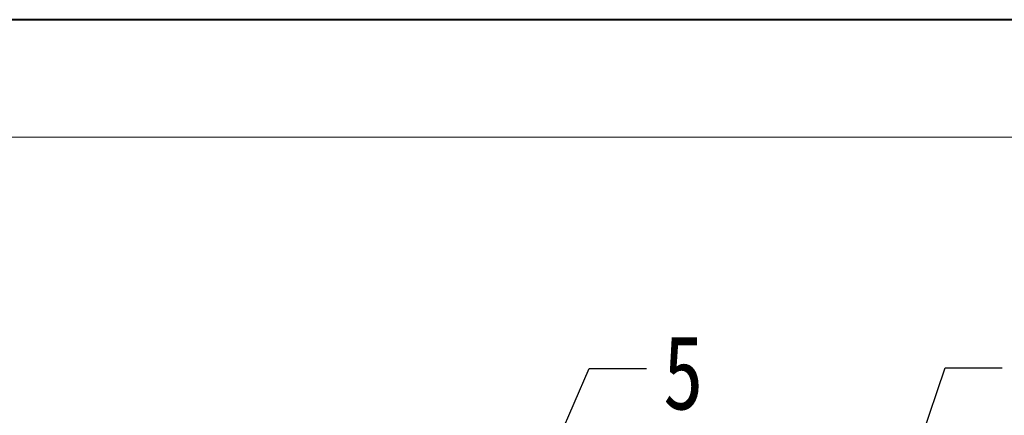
# Model space of a CAD drawing. Header units: millimetres. Extents: x 3152 to 4623, y 378 to 1412.
# Tile 39 of 45: x 4086 to 4232, y 1353 to 1412. Entities that reach past the tile are written whole.
import ezdxf

# ---------------------------------------------------------------- set-up
doc = ezdxf.new("R2010")
doc.units = ezdxf.units.MM
doc.styles.get("Standard").update_dxf_attribs({"font": '仿宋_GB2312.ttf', "width": 0.8})
doc.dimstyles.new('ISO-25.1', dxfattribs={"dimtxt": 6, "dimasz": 5, "dimexe": 3.5, "dimexo": 0.625, "dimgap": 1.5, "dimtad": 1, "dimtoh": 1, "dimtxsty": 'Standard', "dimcen": 2.5, "dimadec": 0, "dimazin": 0, "dimtfac": 1, "dimtmove": 0, "dimatfit": 3, "dimfxl": 0, "dimarcsym": 0})

msp = doc.modelspace()

# ---------------------------------------------------------------- linework, layer by layer
at = {"color": 7, "lineweight": 40}
msp.add_line((4613.287, 1411.501), (3152.459, 1411.501), dxfattribs=at)
at = {"color": 7, "lineweight": 13}
msp.add_line((4595.896, 1394.11), (3239.413, 1394.11), dxfattribs=at)

# ---------------------------------------------------------------- texts
at = {"color": 5, "lineweight": 9, "insert": (4181.174, 1364.733), "char_height": 11, "width": 1.65, "attachment_point": 1}
msp.add_mtext('5', dxfattribs=at)

# ---------------------------------------------------------------- leaders
at = {"color": 5, "lineweight": 9}
for points in [[(4157.58, 1330.743), (4170.221, 1359.783), (4178.699, 1359.783)], [(4211.7, 1326.8), (4222.946, 1359.888), (4231.423, 1359.888)]]:
    msp.add_leader(points, dimstyle='ISO-25.1', override={"dimgap": 1.5, "dimtad": 0, "dimldrblk": 'Dot'}, dxfattribs=at)

doc.saveas('drawing.dxf')
